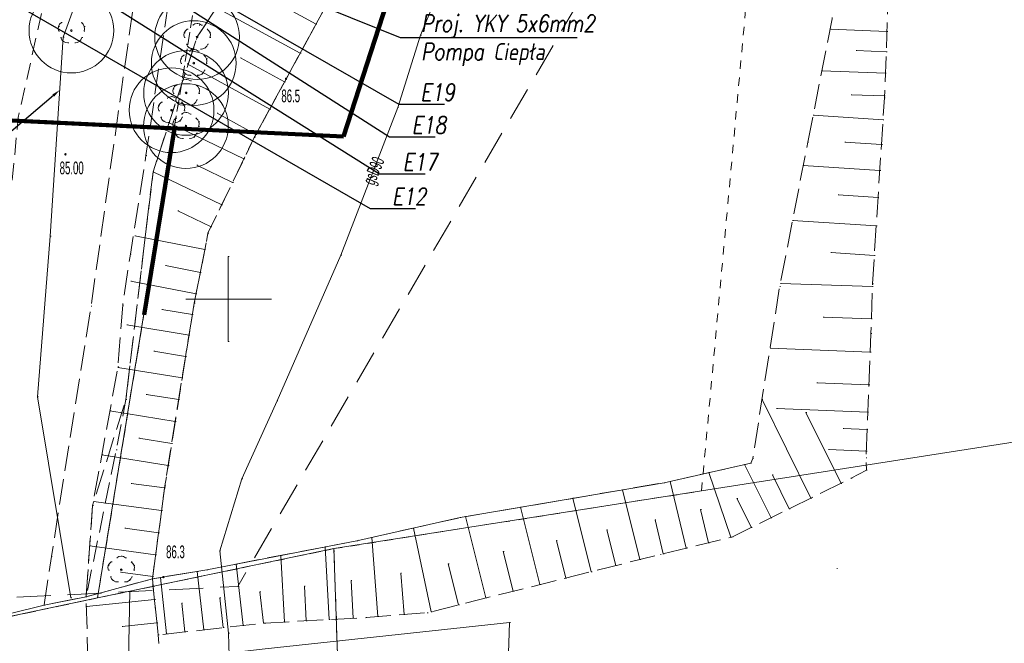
# Model space of a CAD drawing. Extents: x -198213 to 5540361, y 56395 to 5961443.
# Tile 40 of 76: x 5539588 to 5539646, y 5961280 to 5961316. Entities that reach past the tile are written whole.
import ezdxf
from ezdxf import colors
from ezdxf.entities.mleader import LeaderData, LeaderLine
from ezdxf.math import Vec2, Vec3

# ---------------------------------------------------------------- set-up
doc = ezdxf.new("R2010")
doc.units = 0
doc.header["$MEASUREMENT"] = 0
for name, pattern in [('L_0_03', [1, 0.5, -0.5]), ('L_0_04', [1.5, 1, -0.5]), ('L_0_05', [1.75, 1.25, -0.5]), ('L_0_06', [2, 1.5, -0.5]), ('L_0_0C', [3, 2, -1]), ('Long Dashed', [2400, 1200, -1200])]:
    doc.linetypes.add(name, pattern=pattern)
for name, color, linetype, lineweight in [('$ IE_OPISY', 7, 'Continuous', 25), ('000_Inne__niezydentyfikowane__Nr_Pióra__7', 8, 'Continuous', 13), ('0_Nr_Pióra__7', 8, 'Continuous', 13), ('217_kontur_klasyfikacyjny_Nr_Pióra__3', 8, 'Continuous', 18), ('218_kontur_uzytku_gruntowego_Nr_Pióra__3', 8, 'Continuous', 18), ('219_dzialka_ewidencyjna_Nr_Pióra__96', 8, 'Continuous', 13), ('ARCH MAPA RUSINOWO_Nr_Pióra__60', 8, 'Continuous', 211), ('Arch opisy_Nr_Pióra__80', 8, 'Continuous', 211), ('Arch zieleń_Nr_Pióra__4', 8, 'Continuous', 9), ('chodnik_Nr_Pióra__7', 8, 'Continuous', 13), ('drzewo_lisciaste_Nr_Pióra__7', 8, 'Continuous', 13), ('inny_obiekt_zagospodarowania_terenu_Nr_Pióra__7', 8, 'Continuous', 13), ('ogrodzenie_trwale_Nr_Pióra__7', 8, 'Continuous', 13), ('pikieta_naturalna_Atr2_Nr_Pióra__7', 8, 'Continuous', 13), ('pikieta_naturalna_Nr_Pióra__7', 8, 'Continuous', 13), ('plac_sportowy_Nr_Pióra__7', 8, 'Continuous', 13), ('przewod_elektroenergetyczny_podziemny_Nr_Pióra__7', 8, 'Continuous', 13), ('przewod_gazowy_Atr1_Nr_Pióra__7', 8, 'Continuous', 13), ('przewod_gazowy_Nr_Pióra__7', 8, 'Continuous', 13), ('przewod_wodociagowy_Nr_Pióra__7', 8, 'Continuous', 13), ('skarpa_nieumocniona_Nr_Pióra__7', 8, 'Continuous', 13), ('skarpa_Nr_Pióra__7', 8, 'Continuous', 13), ('Wstawianie_ramki_sekcyjnej_z_opisem_Nr_Pióra__7', 8, 'Continuous', 13), ('Zakres_Nr_Pióra__7', 8, 'Continuous', 13)]:
    doc.layers.add(name, color=color, linetype=linetype, lineweight=lineweight)
doc.styles.add('1. Elektrobau_02.2024', font='romans.shx', dxfattribs={"width": 0.8, "oblique": 10})
doc.styles.add('GENERATED_STYLE_8', font='ARIALN.TTF')
doc.linetypes.add('L_0_15_SHX', pattern='A,0,[2,Rusinowo PAB zagospodarowanie 30.08.20251.Shx,S=7.5,R=0,X=0,Y=0],-7.5,0', length=7.5)

msp = doc.modelspace()

# ---------------------------------------------------------------- linework, layer by layer
at = {"layer": '000_Inne__niezydentyfikowane__Nr_Pióra__7', "linetype": 'Continuous', "flags": 128}
for points in [[(5539605.18, 5961316.22), (5539602.68, 5961317.58)], [(5539604.24, 5961314.51), (5539599.07, 5961317.32)], [(5539638.86, 5961315.79), (5539635.51, 5961315.92)], [(5539638.82, 5961314.59), (5539637.04, 5961314.66)], [(5539603.32, 5961312.81), (5539600.71, 5961314.22)], [(5539602.45, 5961311.21), (5539597.57, 5961313.87)], [(5539638.77, 5961313.32), (5539635.02, 5961313.46)], [(5539638.71, 5961311.98), (5539636.74, 5961312.05)], [(5539601.63, 5961309.71), (5539599.34, 5961310.96)], [(5539638.63, 5961310.58), (5539634.51, 5961310.84)], [(5539600.92, 5961308.27), (5539596.5, 5961310.4)], [(5539638.54, 5961309.12), (5539636.38, 5961309.26)], [(5539600.25, 5961306.88), (5539598.15, 5961307.9)], [(5539638.44, 5961307.59), (5539633.92, 5961307.88)], [(5539599.61, 5961305.55), (5539595.56, 5961307.5)], [(5539638.34, 5961305.99), (5539635.98, 5961306.14)], [(5539598.98, 5961304.25), (5539597.02, 5961305.2)], [(5539638.23, 5961304.32), (5539633.29, 5961304.64)], [(5539598.61, 5961302.92), (5539594.48, 5961303.73)], [(5539638.12, 5961302.57), (5539635.54, 5961302.74)], [(5539598.35, 5961301.57), (5539596.29, 5961301.97)], [(5539598.1, 5961300.3), (5539594.24, 5961301.06)], [(5539638, 5961300.74), (5539632.57, 5961300.92)], [(5539597.88, 5961299.09), (5539596.07, 5961299.39)], [(5539637.94, 5961298.83), (5539635.1, 5961298.93)], [(5539597.68, 5961297.86), (5539594.01, 5961298.47)], [(5539597.48, 5961296.61), (5539595.61, 5961296.92)], [(5539637.87, 5961296.87), (5539631.96, 5961297.09)], [(5539597.27, 5961295.35), (5539593.48, 5961295.95)], [(5539637.79, 5961294.93), (5539634.73, 5961295.05)], [(5539597.07, 5961294.07), (5539595.16, 5961294.37)], [(5539634.37, 5961288.24), (5539631.49, 5961294.08)], [(5539596.87, 5961292.78), (5539593.01, 5961293.4)], [(5539637.73, 5961293.33), (5539632.35, 5961293.53)], [(5539636.15, 5961289.12), (5539634.08, 5961293.3)], [(5539637.69, 5961292.3), (5539636.27, 5961292.35)], [(5539596.66, 5961291.48), (5539594.72, 5961291.79)], [(5539596.45, 5961290.18), (5539592.54, 5961290.8)], [(5539637.65, 5961291.03), (5539635.41, 5961291.12)], [(5539632.02, 5961287.08), (5539630.46, 5961290.23)], [(5539629.65, 5961285.94), (5539628.36, 5961289.76)], [(5539633.09, 5961287.61), (5539632.1, 5961289.63)], [(5539596.24, 5961288.86), (5539594.26, 5961289.12)], [(5539627.01, 5961285.3), (5539626.06, 5961289.24)], [(5539624.28, 5961284.63), (5539623.25, 5961288.74)], [(5539596.06, 5961287.52), (5539592.04, 5961288.06)], [(5539621.41, 5961283.91), (5539620.32, 5961288.24)], [(5539630.86, 5961286.51), (5539630.01, 5961288.23)], [(5539618.38, 5961283.15), (5539617.24, 5961287.71)], [(5539628.34, 5961285.62), (5539627.86, 5961287.58)], [(5539615.2, 5961282.36), (5539614, 5961287.16)], [(5539625.66, 5961284.97), (5539625.18, 5961286.98)], [(5539595.89, 5961286.2), (5539593.9, 5961286.47)], [(5539611.97, 5961281.55), (5539610.92, 5961286.48)], [(5539622.86, 5961284.27), (5539622.33, 5961286.38)], [(5539608.83, 5961281.26), (5539608.46, 5961285.93)], [(5539619.91, 5961283.53), (5539619.36, 5961285.76)], [(5539595.71, 5961284.91), (5539591.82, 5961285.43)], [(5539605.95, 5961281.08), (5539605.72, 5961285.38)], [(5539616.81, 5961282.76), (5539616.22, 5961285.1)], [(5539603.31, 5961280.94), (5539603.09, 5961284.87)], [(5539595.54, 5961283.62), (5539593.63, 5961283.88)], [(5539598.56, 5961280.48), (5539598.17, 5961283.93)], [(5539600.87, 5961280.74), (5539600.47, 5961284.36)], [(5539610.37, 5961281.38), (5539610.17, 5961283.83)], [(5539613.59, 5961281.95), (5539612.98, 5961284.38)], [(5539596.36, 5961280.24), (5539595.99, 5961283.57)], [(5539607.36, 5961281.16), (5539607.24, 5961283.4)], [(5539602.07, 5961280.87), (5539601.86, 5961282.73)], [(5539604.6, 5961281.01), (5539604.49, 5961283.06)], [(5539595.65, 5961282.27), (5539591.63, 5961281.86)], [(5539599.7, 5961280.61), (5539599.5, 5961282.37)], [(5539597.44, 5961280.36), (5539597.25, 5961282.05)], [(5539595.79, 5961280.89), (5539593.73, 5961280.68)]]:
    msp.add_lwpolyline(points, dxfattribs=at)
at = {"layer": '0_Nr_Pióra__7', "linetype": 'Continuous'}
for p, q in [((5539589.98, 5961316.088), (5539590.03, 5961316.088)), ((5539589.991, 5961315.811), (5539590.041, 5961315.811)), ((5539590.152, 5961316.306), (5539590.202, 5961316.306)), ((5539590.74, 5961315.84), (5539590.79, 5961315.84)), ((5539591.328, 5961316.306), (5539591.378, 5961316.306)), ((5539591.489, 5961315.811), (5539591.539, 5961315.811)), ((5539591.5, 5961316.088), (5539591.55, 5961316.088)), ((5539597.572, 5961315.926), (5539597.622, 5961315.926)), ((5539597.899, 5961316.163), (5539597.949, 5961316.163)), ((5539598.16, 5961316.26), (5539598.21, 5961316.26)), ((5539598.27, 5961316.16), (5539598.32, 5961316.16)), ((5539598.421, 5961316.163), (5539598.471, 5961316.163)), ((5539598.748, 5961315.926), (5539598.798, 5961315.926)), ((5539605.18, 5961316.22), (5539605.23, 5961316.22)), ((5539635.51, 5961315.92), (5539635.56, 5961315.92)), ((5539638.86, 5961315.79), (5539638.91, 5961315.79)), ((5539590.116, 5961315.425), (5539590.166, 5961315.425)), ((5539590.26, 5961315.44), (5539590.31, 5961315.44)), ((5539590.27, 5961315.192), (5539590.32, 5961315.192)), ((5539591.21, 5961315.192), (5539591.26, 5961315.192)), ((5539591.364, 5961315.425), (5539591.414, 5961315.425)), ((5539597.4, 5961315.708), (5539597.45, 5961315.708)), ((5539597.411, 5961315.431), (5539597.461, 5961315.431)), ((5539598.16, 5961315.46), (5539598.21, 5961315.46)), ((5539598.909, 5961315.431), (5539598.959, 5961315.431)), ((5539598.92, 5961315.708), (5539598.97, 5961315.708)), ((5539611.34, 5961315.57), (5539611.39, 5961315.57)), ((5539590.539, 5961315.117), (5539590.589, 5961315.117)), ((5539590.941, 5961315.117), (5539590.991, 5961315.117)), ((5539597.536, 5961315.045), (5539597.586, 5961315.045)), ((5539597.69, 5961314.812), (5539597.74, 5961314.812)), ((5539597.699, 5961314.623), (5539597.749, 5961314.623)), ((5539597.83, 5961314.74), (5539597.88, 5961314.74)), ((5539597.959, 5961314.737), (5539598.009, 5961314.737)), ((5539597.96, 5961314.72), (5539598.01, 5961314.72)), ((5539598.221, 5961314.623), (5539598.271, 5961314.623)), ((5539598.361, 5961314.737), (5539598.411, 5961314.737)), ((5539598.63, 5961314.812), (5539598.68, 5961314.812)), ((5539598.784, 5961315.045), (5539598.834, 5961315.045)), ((5539637.04, 5961314.66), (5539637.09, 5961314.66)), ((5539597.2, 5961314.168), (5539597.25, 5961314.168)), ((5539597.372, 5961314.386), (5539597.422, 5961314.386)), ((5539598.548, 5961314.386), (5539598.598, 5961314.386)), ((5539598.72, 5961314.168), (5539598.77, 5961314.168)), ((5539600.71, 5961314.22), (5539600.76, 5961314.22)), ((5539604.24, 5961314.51), (5539604.29, 5961314.51)), ((5539638.82, 5961314.59), (5539638.87, 5961314.59)), ((5539597.211, 5961313.891), (5539597.261, 5961313.891)), ((5539597.336, 5961313.505), (5539597.386, 5961313.505)), ((5539597.57, 5961313.87), (5539597.62, 5961313.87)), ((5539597.96, 5961313.92), (5539598.01, 5961313.92)), ((5539598.584, 5961313.505), (5539598.634, 5961313.505)), ((5539598.709, 5961313.891), (5539598.759, 5961313.891)), ((5539635.02, 5961313.46), (5539635.07, 5961313.46)), ((5539597.49, 5961313.272), (5539597.54, 5961313.272)), ((5539597.51, 5961312.96), (5539597.56, 5961312.96)), ((5539597.759, 5961313.197), (5539597.809, 5961313.197)), ((5539598.161, 5961313.197), (5539598.211, 5961313.197)), ((5539598.43, 5961313.272), (5539598.48, 5961313.272)), ((5539603.41, 5961312.99), (5539603.46, 5961312.99)), ((5539638.77, 5961313.32), (5539638.82, 5961313.32)), ((5539596.75, 5961312.408), (5539596.8, 5961312.408)), ((5539596.922, 5961312.626), (5539596.972, 5961312.626)), ((5539597.249, 5961312.863), (5539597.299, 5961312.863)), ((5539597.771, 5961312.863), (5539597.821, 5961312.863)), ((5539598.098, 5961312.626), (5539598.148, 5961312.626)), ((5539598.27, 5961312.408), (5539598.32, 5961312.408)), ((5539603.32, 5961312.81), (5539603.37, 5961312.81)), ((5539596.389, 5961311.843), (5539596.439, 5961311.843)), ((5539596.65, 5961311.94), (5539596.7, 5961311.94)), ((5539596.761, 5961312.131), (5539596.811, 5961312.131)), ((5539596.886, 5961311.745), (5539596.936, 5961311.745)), ((5539596.911, 5961311.843), (5539596.961, 5961311.843)), ((5539597.51, 5961312.16), (5539597.56, 5961312.16)), ((5539598.134, 5961311.745), (5539598.184, 5961311.745)), ((5539598.259, 5961312.131), (5539598.309, 5961312.131)), ((5539636.74, 5961312.05), (5539636.79, 5961312.05)), ((5539638.71, 5961311.98), (5539638.76, 5961311.98)), ((5539638.71, 5961311.86), (5539638.76, 5961311.86)), ((5539595.89, 5961311.388), (5539595.94, 5961311.388)), ((5539596.062, 5961311.606), (5539596.112, 5961311.606)), ((5539596.65, 5961311.14), (5539596.7, 5961311.14)), ((5539597.04, 5961311.512), (5539597.09, 5961311.512)), ((5539597.238, 5961311.606), (5539597.288, 5961311.606)), ((5539597.309, 5961311.437), (5539597.359, 5961311.437)), ((5539597.41, 5961311.388), (5539597.46, 5961311.388)), ((5539597.711, 5961311.437), (5539597.761, 5961311.437)), ((5539597.98, 5961311.512), (5539598.03, 5961311.512)), ((5539602.45, 5961311.21), (5539602.5, 5961311.21)), ((5539610, 5961311.3), (5539610.05, 5961311.3)), ((5539595.901, 5961311.111), (5539595.951, 5961311.111)), ((5539596.026, 5961310.725), (5539596.076, 5961310.725)), ((5539596.912, 5961310.666), (5539596.962, 5961310.666)), ((5539597.239, 5961310.903), (5539597.289, 5961310.903)), ((5539597.274, 5961310.725), (5539597.324, 5961310.725)), ((5539597.399, 5961311.111), (5539597.449, 5961311.111)), ((5539597.5, 5961311), (5539597.55, 5961311)), ((5539597.761, 5961310.903), (5539597.811, 5961310.903)), ((5539598.088, 5961310.666), (5539598.138, 5961310.666)), ((5539599.34, 5961310.96), (5539599.39, 5961310.96)), ((5539634.51, 5961310.84), (5539634.56, 5961310.84)), ((5539638.63, 5961310.58), (5539638.68, 5961310.58)), ((5539596.18, 5961310.492), (5539596.23, 5961310.492)), ((5539596.449, 5961310.417), (5539596.499, 5961310.417)), ((5539596.5, 5961310.4), (5539596.55, 5961310.4)), ((5539596.74, 5961310.448), (5539596.79, 5961310.448)), ((5539596.751, 5961310.171), (5539596.801, 5961310.171)), ((5539596.851, 5961310.417), (5539596.901, 5961310.417)), ((5539597.12, 5961310.492), (5539597.17, 5961310.492)), ((5539597.5, 5961310.2), (5539597.55, 5961310.2)), ((5539598.249, 5961310.171), (5539598.299, 5961310.171)), ((5539598.26, 5961310.448), (5539598.31, 5961310.448)), ((5539596.876, 5961309.785), (5539596.926, 5961309.785)), ((5539597.03, 5961309.552), (5539597.08, 5961309.552)), ((5539597.299, 5961309.477), (5539597.349, 5961309.477)), ((5539597.701, 5961309.477), (5539597.751, 5961309.477)), ((5539597.97, 5961309.552), (5539598.02, 5961309.552)), ((5539598.124, 5961309.785), (5539598.174, 5961309.785)), ((5539601.53, 5961309.53), (5539601.58, 5961309.53)), ((5539601.63, 5961309.71), (5539601.68, 5961309.71)), ((5539634.19, 5961309.25), (5539634.24, 5961309.25)), ((5539636.38, 5961309.26), (5539636.43, 5961309.26)), ((5539638.54, 5961309.12), (5539638.59, 5961309.12)), ((5539590.39, 5961308.54), (5539590.44, 5961308.54)), ((5539595.14, 5961308.47), (5539595.19, 5961308.47)), ((5539600.92, 5961308.27), (5539600.97, 5961308.27)), ((5539598.15, 5961307.9), (5539598.2, 5961307.9)), ((5539633.92, 5961307.88), (5539633.97, 5961307.88)), ((5539595.56, 5961307.5), (5539595.61, 5961307.5)), ((5539595.56, 5961307.5), (5539595.61, 5961307.5)), ((5539638.44, 5961307.59), (5539638.49, 5961307.59)), ((5539600.25, 5961306.88), (5539600.3, 5961306.88)), ((5539635.98, 5961306.14), (5539636.03, 5961306.14)), ((5539638.34, 5961305.99), (5539638.39, 5961305.99)), ((5539599.61, 5961305.55), (5539599.66, 5961305.55)), ((5539597.02, 5961305.2), (5539597.07, 5961305.2)), ((5539598.98, 5961304.25), (5539599.03, 5961304.25)), ((5539633.29, 5961304.64), (5539633.34, 5961304.64)), ((5539638.23, 5961304.32), (5539638.28, 5961304.32)), ((5539589.49, 5961303.7), (5539589.54, 5961303.7)), ((5539594.48, 5961303.73), (5539594.53, 5961303.73)), ((5539598.8, 5961303.88), (5539598.85, 5961303.88)), ((5539594.22, 5961302.65), (5539594.27, 5961302.65)), ((5539598.61, 5961302.92), (5539598.66, 5961302.92)), ((5539600, 5961302.5), (5539600.05, 5961302.5)), ((5539606.64, 5961302.59), (5539606.69, 5961302.59)), ((5539635.54, 5961302.74), (5539635.59, 5961302.74)), ((5539638.12, 5961302.57), (5539638.17, 5961302.57)), ((5539596.29, 5961301.97), (5539596.34, 5961301.97)), ((5539598.35, 5961301.57), (5539598.4, 5961301.57)), ((5539594.24, 5961301.06), (5539594.29, 5961301.06)), ((5539632.53, 5961300.73), (5539632.58, 5961300.73)), ((5539632.57, 5961300.92), (5539632.62, 5961300.92)), ((5539638, 5961300.74), (5539638.05, 5961300.74)), ((5539638.01, 5961300.89), (5539638.06, 5961300.89)), ((5539598.1, 5961300.3), (5539598.15, 5961300.3)), ((5539591.9, 5961299.58), (5539591.95, 5961299.58)), ((5539593.77, 5961299.63), (5539593.82, 5961299.63)), ((5539597.5, 5961300), (5539597.55, 5961300)), ((5539597.99, 5961299.75), (5539598.04, 5961299.75)), ((5539600, 5961300), (5539600.05, 5961300)), ((5539602.5, 5961300), (5539602.55, 5961300)), ((5539596.07, 5961299.39), (5539596.12, 5961299.39)), ((5539597.88, 5961299.09), (5539597.93, 5961299.09)), ((5539635.1, 5961298.93), (5539635.15, 5961298.93)), ((5539594.01, 5961298.47), (5539594.06, 5961298.47)), ((5539637.94, 5961298.83), (5539637.99, 5961298.83)), ((5539597.68, 5961297.86), (5539597.73, 5961297.86)), ((5539637.91, 5961297.96), (5539637.96, 5961297.96)), ((5539600, 5961297.5), (5539600.05, 5961297.5)), ((5539595.61, 5961296.92), (5539595.66, 5961296.92)), ((5539597.48, 5961296.61), (5539597.53, 5961296.61)), ((5539631.96, 5961297.09), (5539632.01, 5961297.09)), ((5539637.87, 5961296.87), (5539637.92, 5961296.87)), ((5539597.47, 5961296.58), (5539597.52, 5961296.58)), ((5539593.48, 5961295.95), (5539593.53, 5961295.95)), ((5539593.49, 5961296), (5539593.54, 5961296)), ((5539597.27, 5961295.35), (5539597.32, 5961295.35)), ((5539634.73, 5961295.05), (5539634.78, 5961295.05)), ((5539637.79, 5961294.93), (5539637.84, 5961294.93)), ((5539595.16, 5961294.37), (5539595.21, 5961294.37)), ((5539588.75, 5961294.23), (5539588.8, 5961294.23)), ((5539593.952, 5961294.062), (5539594.002, 5961294.062)), ((5539597.07, 5961294.07), (5539597.12, 5961294.07)), ((5539602.88, 5961293.99), (5539602.93, 5961293.99)), ((5539631.49, 5961294.08), (5539631.54, 5961294.08)), ((5539593.01, 5961293.4), (5539593.06, 5961293.4)), ((5539632.35, 5961293.53), (5539632.4, 5961293.53)), ((5539634.08, 5961293.3), (5539634.13, 5961293.3)), ((5539637.73, 5961293.33), (5539637.78, 5961293.33)), ((5539596.87, 5961292.78), (5539596.92, 5961292.78)), ((5539636.27, 5961292.35), (5539636.32, 5961292.35)), ((5539637.69, 5961292.3), (5539637.74, 5961292.3)), ((5539594.72, 5961291.79), (5539594.77, 5961291.79)), ((5539596.66, 5961291.48), (5539596.71, 5961291.48)), ((5539592.54, 5961290.8), (5539592.59, 5961290.8)), ((5539593.391, 5961291.106), (5539593.441, 5961291.106)), ((5539635.41, 5961291.12), (5539635.46, 5961291.12)), ((5539637.65, 5961291.03), (5539637.7, 5961291.03)), ((5539630.46, 5961290.23), (5539630.51, 5961290.23)), ((5539630.82, 5961290.31), (5539630.87, 5961290.31)), ((5539630.94, 5961290.58), (5539630.99, 5961290.58)), ((5539637.63, 5961290.62), (5539637.68, 5961290.62)), ((5539596.45, 5961290.18), (5539596.5, 5961290.18)), ((5539628.36, 5961289.76), (5539628.41, 5961289.76)), ((5539632.1, 5961289.63), (5539632.15, 5961289.63)), ((5539637.65, 5961289.9), (5539637.7, 5961289.9)), ((5539594.26, 5961289.12), (5539594.31, 5961289.12)), ((5539600.8, 5961289.38), (5539600.85, 5961289.38)), ((5539625.71, 5961289.16), (5539625.76, 5961289.16)), ((5539626.06, 5961289.24), (5539626.11, 5961289.24)), ((5539636.15, 5961289.12), (5539636.2, 5961289.12)), ((5539636.75, 5961289.42), (5539636.8, 5961289.42)), ((5539596.24, 5961288.86), (5539596.29, 5961288.86)), ((5539596.26, 5961288.98), (5539596.31, 5961288.98)), ((5539623.25, 5961288.74), (5539623.3, 5961288.74)), ((5539592.04, 5961288.06), (5539592.09, 5961288.06)), ((5539620.32, 5961288.24), (5539620.37, 5961288.24)), ((5539630.01, 5961288.23), (5539630.06, 5961288.23)), ((5539634.37, 5961288.24), (5539634.42, 5961288.24)), ((5539591.99, 5961287.81), (5539592.04, 5961287.81)), ((5539596.06, 5961287.52), (5539596.11, 5961287.52)), ((5539617.24, 5961287.71), (5539617.29, 5961287.71)), ((5539627.86, 5961287.58), (5539627.91, 5961287.58)), ((5539633.09, 5961287.61), (5539633.14, 5961287.61)), ((5539613.67, 5961287.1), (5539613.72, 5961287.1)), ((5539614, 5961287.16), (5539614.05, 5961287.16)), ((5539625.18, 5961286.98), (5539625.23, 5961286.98)), ((5539632.02, 5961287.08), (5539632.07, 5961287.08)), ((5539593.9, 5961286.47), (5539593.95, 5961286.47)), ((5539595.89, 5961286.2), (5539595.94, 5961286.2)), ((5539610.92, 5961286.48), (5539610.97, 5961286.48)), ((5539622.33, 5961286.38), (5539622.38, 5961286.38)), ((5539630.86, 5961286.51), (5539630.91, 5961286.51)), ((5539607.59, 5961285.74), (5539607.64, 5961285.74)), ((5539608.46, 5961285.93), (5539608.51, 5961285.93)), ((5539619.36, 5961285.76), (5539619.41, 5961285.76)), ((5539628.34, 5961285.62), (5539628.39, 5961285.62)), ((5539629.65, 5961285.94), (5539629.7, 5961285.94)), ((5539629.74, 5961285.96), (5539629.79, 5961285.96)), ((5539591.82, 5961285.43), (5539591.87, 5961285.43)), ((5539599.49, 5961285.15), (5539599.54, 5961285.15)), ((5539605.72, 5961285.38), (5539605.77, 5961285.38)), ((5539616.22, 5961285.1), (5539616.27, 5961285.1)), ((5539627.01, 5961285.3), (5539627.06, 5961285.3)), ((5539589.56, 5961284.8), (5539589.61, 5961284.8)), ((5539593.092, 5961284.496), (5539593.142, 5961284.496)), ((5539593.419, 5961284.733), (5539593.469, 5961284.733)), ((5539593.68, 5961284.83), (5539593.73, 5961284.83)), ((5539593.941, 5961284.733), (5539593.991, 5961284.733)), ((5539594.268, 5961284.496), (5539594.318, 5961284.496)), ((5539595.71, 5961284.91), (5539595.76, 5961284.91)), ((5539603.09, 5961284.87), (5539603.14, 5961284.87)), ((5539624.28, 5961284.63), (5539624.33, 5961284.63)), ((5539625.49, 5961284.93), (5539625.54, 5961284.93)), ((5539625.66, 5961284.97), (5539625.71, 5961284.97)), ((5539592.92, 5961284.278), (5539592.97, 5961284.278)), ((5539592.931, 5961284.001), (5539592.981, 5961284.001)), ((5539593.63, 5961283.88), (5539593.68, 5961283.88)), ((5539593.68, 5961284.03), (5539593.73, 5961284.03)), ((5539594.429, 5961284.001), (5539594.479, 5961284.001)), ((5539594.44, 5961284.278), (5539594.49, 5961284.278)), ((5539598.17, 5961283.93), (5539598.22, 5961283.93)), ((5539598.74, 5961284.03), (5539598.79, 5961284.03)), ((5539600.47, 5961284.36), (5539600.52, 5961284.36)), ((5539610.17, 5961283.83), (5539610.22, 5961283.83)), ((5539612.98, 5961284.38), (5539613.03, 5961284.38)), ((5539621.41, 5961283.91), (5539621.46, 5961283.91)), ((5539622.86, 5961284.27), (5539622.91, 5961284.27)), ((5539635.9, 5961284.1), (5539635.95, 5961284.1)), ((5539593.056, 5961283.615), (5539593.106, 5961283.615)), ((5539593.21, 5961283.382), (5539593.26, 5961283.382)), ((5539593.479, 5961283.307), (5539593.529, 5961283.307)), ((5539593.881, 5961283.307), (5539593.931, 5961283.307)), ((5539594.15, 5961283.382), (5539594.2, 5961283.382)), ((5539594.304, 5961283.615), (5539594.354, 5961283.615)), ((5539595.52, 5961283.49), (5539595.57, 5961283.49)), ((5539595.54, 5961283.62), (5539595.59, 5961283.62)), ((5539595.99, 5961283.57), (5539596.04, 5961283.57)), ((5539596.17, 5961283.59), (5539596.22, 5961283.59)), ((5539607.24, 5961283.4), (5539607.29, 5961283.4)), ((5539619.91, 5961283.53), (5539619.96, 5961283.53)), ((5539600.56, 5961283.04), (5539600.61, 5961283.04)), ((5539601.86, 5961282.73), (5539601.91, 5961282.73)), ((5539604.49, 5961283.06), (5539604.54, 5961283.06)), ((5539616.81, 5961282.76), (5539616.86, 5961282.76)), ((5539618.38, 5961283.15), (5539618.43, 5961283.15)), ((5539590.71, 5961282.36), (5539590.76, 5961282.36)), ((5539591.61, 5961282.43), (5539591.66, 5961282.43)), ((5539595.65, 5961282.27), (5539595.7, 5961282.27)), ((5539599.5, 5961282.37), (5539599.55, 5961282.37)), ((5539615.2, 5961282.36), (5539615.25, 5961282.36)), ((5539589.13, 5961281.94), (5539589.18, 5961281.94)), ((5539591.63, 5961281.86), (5539591.68, 5961281.86)), ((5539597.25, 5961282.05), (5539597.3, 5961282.05)), ((5539611.97, 5961281.55), (5539612.02, 5961281.55)), ((5539613.59, 5961281.95), (5539613.64, 5961281.95)), ((5539603.31, 5961280.94), (5539603.36, 5961280.94)), ((5539604.6, 5961281.01), (5539604.65, 5961281.01)), ((5539605.95, 5961281.08), (5539606, 5961281.08)), ((5539607.36, 5961281.16), (5539607.41, 5961281.16)), ((5539608.13, 5961281.2), (5539608.18, 5961281.2)), ((5539608.83, 5961281.26), (5539608.88, 5961281.26)), ((5539610.37, 5961281.38), (5539610.42, 5961281.38)), ((5539611.74, 5961281.49), (5539611.79, 5961281.49)), ((5539593.73, 5961280.68), (5539593.78, 5961280.68)), ((5539595.79, 5961280.89), (5539595.84, 5961280.89)), ((5539597.44, 5961280.36), (5539597.49, 5961280.36)), ((5539598.56, 5961280.48), (5539598.61, 5961280.48)), ((5539599.7, 5961280.61), (5539599.75, 5961280.61)), ((5539600.87, 5961280.74), (5539600.92, 5961280.74)), ((5539602.07, 5961280.87), (5539602.12, 5961280.87)), ((5539602.16, 5961280.88), (5539602.21, 5961280.88)), ((5539616.59, 5961280.91), (5539616.64, 5961280.91)), ((5539595.86, 5961280.18), (5539595.91, 5961280.18)), ((5539596.36, 5961280.24), (5539596.41, 5961280.24)), ((5539600.01, 5961280.28), (5539600.06, 5961280.28))]:
    msp.add_line(p, q, dxfattribs=at)
at = {"layer": '217_kontur_klasyfikacyjny_Nr_Pióra__3', "linetype": 'L_0_03', "flags": 128}
for points in [[(5539627.92, 5961288.68), (5539634.87, 5961364.54)], [(5539599.34, 5961325.61), (5539596.81, 5961310.07)], [(5539596.81, 5961310.07), (5539592.28, 5961282.36)], [(5539606.23, 5961285.27), (5539627.92, 5961288.68)], [(5539594.19, 5961282.76), (5539606.23, 5961285.27)], [(5539592.28, 5961282.36), (5539594.19, 5961282.76)]]:
    msp.add_lwpolyline(points, dxfattribs=at)
at = {"layer": '218_kontur_uzytku_gruntowego_Nr_Pióra__3', "linetype": 'L_0_03', "flags": 128}
for points in [[(5539627.92, 5961288.68), (5539634.87, 5961364.54)], [(5539596.81, 5961310.07), (5539599.34, 5961325.61)], [(5539599.34, 5961325.61), (5539596.81, 5961310.07)], [(5539596.81, 5961310.07), (5539542.34, 5961312.72)], [(5539542.34, 5961312.72), (5539596.81, 5961310.07)], [(5539592.28, 5961282.36), (5539596.81, 5961310.07)], [(5539596.81, 5961310.07), (5539592.28, 5961282.36)], [(5539606.23, 5961285.27), (5539627.92, 5961288.68)], [(5539606.23, 5961285.27), (5539594.19, 5961282.76)], [(5539594.19, 5961282.76), (5539606.23, 5961285.27)], [(5539608.23, 5961227.09), (5539606.23, 5961285.27)], [(5539594.19, 5961282.76), (5539592.28, 5961282.36)], [(5539592.28, 5961282.36), (5539594.19, 5961282.76)], [(5539592.28, 5961282.36), (5539539.23, 5961271.12)], [(5539539.23, 5961271.12), (5539592.28, 5961282.36)]]:
    msp.add_lwpolyline(points, dxfattribs=at)
at = {"layer": '219_dzialka_ewidencyjna_Nr_Pióra__96', "linetype": 'Continuous', "flags": 128}
for points in [[(5539542.34, 5961312.72), (5539596.81, 5961310.07)], [(5539592.28, 5961282.36), (5539596.81, 5961310.07)], [(5539627.92, 5961288.68), (5539698.93, 5961299.77)], [(5539606.23, 5961285.27), (5539627.92, 5961288.68)], [(5539594.19, 5961282.76), (5539606.23, 5961285.27)], [(5539606.23, 5961285.27), (5539608.23, 5961227.09)], [(5539594.19, 5961282.76), (5539592.28, 5961282.36)], [(5539594.19, 5961282.76), (5539592.6, 5961200.01)], [(5539539.23, 5961271.12), (5539592.28, 5961282.36)]]:
    msp.add_lwpolyline(points, dxfattribs=at)
at = {"layer": 'ARCH MAPA RUSINOWO_Nr_Pióra__60', "linetype": 'Continuous', "flags": 128}
msp.add_lwpolyline([(5539595.027, 5961299.069), (5539596.827, 5961310.069), (5539542.336, 5961312.72)], dxfattribs=at)
at = {"layer": 'Arch opisy_Nr_Pióra__80', "linetype": 'Long Dashed'}
for p in [(5539611.398, 5961323.861), (5539542.336, 5961312.72)]:
    msp.add_line(p, (5539606.798, 5961309.584), dxfattribs=at)
at = {"layer": 'Arch zieleń_Nr_Pióra__4', "linetype": 'Continuous'}
for centre in [(5539590.74, 5961315.84), (5539598.16, 5961315.46), (5539597.96, 5961313.92), (5539597.51, 5961312.16), (5539596.65, 5961311.14), (5539597.5, 5961310.2)]:
    msp.add_circle(centre, 2.5, dxfattribs=at)
at = {"layer": 'chodnik_Nr_Pióra__7', "linetype": 'L_0_06', "flags": 128}
msp.add_lwpolyline([(5539573.85, 5961350.515), (5539573.48, 5961350.53), (5539573.4, 5961348.41), (5539573.779, 5961348.407), (5539573.76, 5961348.04), (5539579.85, 5961347.77), (5539579.782, 5961345.734), (5539573.9, 5961345.78), (5539575.85, 5961335.03), (5539577.75, 5961324.47), (5539591.47, 5961324.05), (5539596.39, 5961323.97), (5539596.46, 5961321.44), (5539596.5, 5961317.73), (5539595.14, 5961308.47), (5539594.22, 5961302.65), (5539593.77, 5961299.63), (5539593.49, 5961296), (5539591.99, 5961287.81), (5539591.61, 5961282.43), (5539589.13, 5961281.94), (5539589.56, 5961284.8), (5539591.9, 5961299.58), (5539594.42, 5961317.48), (5539594.72, 5961320.57), (5539594.65, 5961322.11), (5539590.73, 5961322.16), (5539578.09, 5961322.67), (5539578.89, 5961318.3), (5539577.2, 5961318.26), (5539576.39, 5961321.74), (5539574.24, 5961333.51), (5539573.16, 5961338.51), (5539571.77, 5961345.69), (5539570.5, 5961345.62), (5539570.5, 5961351.67), (5539570.52, 5961352.22), (5539573.55, 5961351.9), (5539573.87, 5961350.93)], close=True, dxfattribs=at)
at = {"layer": 'drzewo_lisciaste_Nr_Pióra__7', "linetype": 'Continuous'}
for centre in [(5539590.74, 5961315.84), (5539598.16, 5961315.46), (5539597.96, 5961313.92), (5539597.51, 5961312.16), (5539596.65, 5961311.14), (5539597.5, 5961310.2), (5539593.68, 5961284.03)]:
    msp.add_circle(centre, 0.05, dxfattribs=at)
for centre, start, end in [((5539590.36, 5961315.964), 121.308, 202.548), ((5539591.12, 5961315.964), 337.452, 58.692), ((5539597.78, 5961315.584), 121.308, 202.548), ((5539598.16, 5961315.86), 49.272, 130.728), ((5539598.54, 5961315.584), 337.452, 58.692), ((5539590.505, 5961315.516), 193.221, 274.871), ((5539590.975, 5961315.516), 265.129, 346.779), ((5539597.925, 5961315.136), 193.221, 274.871), ((5539597.96, 5961314.32), 49.272, 130.728), ((5539598.395, 5961315.136), 265.129, 346.779), ((5539597.58, 5961314.044), 121.308, 202.548), ((5539598.34, 5961314.044), 337.452, 58.692), ((5539597.725, 5961313.596), 193.221, 274.871), ((5539598.195, 5961313.596), 265.129, 346.779), ((5539597.51, 5961312.56), 49.272, 130.728), ((5539597.13, 5961312.284), 121.308, 202.548), ((5539597.89, 5961312.284), 337.452, 58.692), ((5539596.65, 5961311.54), 49.272, 130.728), ((5539597.275, 5961311.836), 193.221, 274.871), ((5539597.745, 5961311.836), 265.129, 346.779), ((5539596.27, 5961311.264), 121.308, 202.548), ((5539597.03, 5961311.264), 337.452, 58.692), ((5539596.415, 5961310.816), 193.221, 274.871), ((5539597.12, 5961310.324), 121.308, 202.548), ((5539596.885, 5961310.816), 265.129, 346.779), ((5539597.5, 5961310.6), 49.272, 130.728), ((5539597.88, 5961310.324), 337.452, 58.692), ((5539597.265, 5961309.876), 193.221, 274.871), ((5539597.735, 5961309.876), 265.129, 346.779), ((5539593.3, 5961284.154), 121.308, 202.548), ((5539593.68, 5961284.43), 49.272, 130.728), ((5539594.06, 5961284.154), 337.452, 58.692), ((5539593.445, 5961283.706), 193.221, 274.871), ((5539593.915, 5961283.706), 265.129, 346.779)]:
    msp.add_arc(centre, 0.4, start, end, dxfattribs=at)
at = {"layer": 'inny_obiekt_zagospodarowania_terenu_Nr_Pióra__7', "linetype": 'L_0_03', "flags": 128}
msp.add_lwpolyline([(5539601.53, 5961309.53), (5539605.4, 5961316.63), (5539608.69, 5961322.78), (5539609.779, 5961325.121)], dxfattribs=at)
at = {"layer": 'ogrodzenie_trwale_Nr_Pióra__7', "linetype": 'Continuous', "flags": 128}
msp.add_lwpolyline([(5539538.19, 5961269.97), (5539543.69, 5961271.2), (5539558.75, 5961274.84), (5539587.14, 5961281.45), (5539589.13, 5961281.94), (5539591.61, 5961282.43), (5539595.52, 5961283.49), (5539598.74, 5961284.03), (5539607.59, 5961285.74), (5539613.67, 5961287.1), (5539625.71, 5961289.16), (5539630.82, 5961290.31), (5539630.94, 5961290.58)], dxfattribs=at)
at = {"layer": 'ogrodzenie_trwale_Nr_Pióra__7', "linetype": 'L_0_15_SHX', "flags": 128}
msp.add_lwpolyline([(5539538.19, 5961269.97), (5539543.69, 5961271.2), (5539558.75, 5961274.84), (5539587.14, 5961281.45), (5539589.13, 5961281.94), (5539591.61, 5961282.43), (5539595.52, 5961283.49), (5539598.74, 5961284.03), (5539607.59, 5961285.74), (5539613.67, 5961287.1), (5539625.71, 5961289.16), (5539630.82, 5961290.31), (5539630.94, 5961290.58)], dxfattribs=at)
at = {"layer": 'pikieta_naturalna_Nr_Pióra__7', "linetype": 'Continuous'}
for centre in [(5539597.83, 5961314.74), (5539603.41, 5961312.99), (5539590.39, 5961308.54), (5539596.17, 5961283.59)]:
    msp.add_circle(centre, 0.045, dxfattribs=at)
at = {"layer": 'plac_sportowy_Nr_Pióra__7', "linetype": 'L_0_04', "flags": 128}
msp.add_lwpolyline([(5539547.69, 5961311.76), (5539547.85, 5961313.02), (5539548.08, 5961317.05), (5539548.19, 5961318.69), (5539553.96, 5961318.57), (5539566.63, 5961318.35), (5539577.2, 5961318.26), (5539578.89, 5961318.3), (5539589.29, 5961318.26), (5539587.6, 5961310.7), (5539586.41, 5961297.98), (5539585.4, 5961283.36), (5539561.05, 5961283.75), (5539545.65, 5961284.02), (5539546.4, 5961294.88), (5539546.9, 5961301.69), (5539547.46, 5961306.59)], close=True, dxfattribs=at)
at = {"layer": 'przewod_elektroenergetyczny_podziemny_Nr_Pióra__7', "linetype": 'Continuous', "flags": 128}
msp.add_lwpolyline([(5539570.99, 5961351.55), (5539569.42, 5961351.65), (5539571.88, 5961321.69), (5539572.64, 5961320.61), (5539591.67, 5961319.34), (5539590.26, 5961315.44), (5539589.49, 5961303.7), (5539588.75, 5961294.23), (5539590.71, 5961282.36)], dxfattribs=at)
at = {"layer": 'przewod_gazowy_Nr_Pióra__7', "linetype": 'Continuous', "flags": 128}
msp.add_lwpolyline([(5539617.02, 5961366.51), (5539616.75, 5961352.18), (5539616.46, 5961345.05), (5539616.15, 5961339.78), (5539615.08, 5961332.97), (5539614.03, 5961324.36), (5539612.95, 5961319.45), (5539611.34, 5961315.57), (5539610, 5961311.3), (5539606.64, 5961302.59), (5539602.88, 5961293.99), (5539600.8, 5961289.38), (5539599.49, 5961285.15), (5539600.01, 5961280.28), (5539600.18, 5961274.27), (5539600.25, 5961266.4), (5539600.19, 5961256.71), (5539600.12, 5961251.91)], dxfattribs=at)
at = {"layer": 'przewod_wodociagowy_Nr_Pióra__7', "linetype": 'Continuous', "flags": 128}
msp.add_lwpolyline([(5539523.52, 5961364.08), (5539529.06, 5961363.67), (5539537.48, 5961362.65), (5539542.79, 5961362), (5539541.4, 5961352.89), (5539540.33, 5961338.95), (5539539.17, 5961326.33), (5539538.66, 5961318.45), (5539538.17, 5961311.01), (5539537.08, 5961296.32), (5539536.47, 5961285.85), (5539535.85, 5961268.98), (5539549.29, 5961271.29), (5539573.3, 5961275.34), (5539588.62, 5961277.8), (5539602.17, 5961279.36), (5539616.59, 5961280.91), (5539615.83, 5961257.35), (5539615.32, 5961242.06)], dxfattribs=at)
at = {"layer": 'skarpa_nieumocniona_Nr_Pióra__7', "linetype": 'L_0_06', "flags": 128}
for points in [[(5539634.19, 5961309.25), (5539635.63, 5961316.54), (5539635.88, 5961324.68), (5539636.31, 5961334.52), (5539636.57, 5961340.31), (5539637.52, 5961348.62), (5539638.1, 5961353.52), (5539639.27, 5961362.61), (5539639.6, 5961351.95), (5539639.71, 5961343.11), (5539639.57, 5961331.99), (5539639.05, 5961320.68), (5539638.71, 5961311.86), (5539638.01, 5961300.89), (5539637.91, 5961297.96), (5539637.63, 5961290.62), (5539637.65, 5961289.9), (5539636.75, 5961289.42), (5539629.74, 5961285.96), (5539625.49, 5961284.93), (5539611.74, 5961281.49), (5539608.13, 5961281.2), (5539602.16, 5961280.88), (5539595.86, 5961280.18), (5539595.52, 5961283.49), (5539598.74, 5961284.03), (5539607.59, 5961285.74), (5539613.67, 5961287.1), (5539625.71, 5961289.16), (5539630.82, 5961290.31), (5539630.94, 5961290.58), (5539632.53, 5961300.73)], [(5539634.19, 5961309.25), (5539635.63, 5961316.54), (5539635.88, 5961324.68), (5539636.31, 5961334.52), (5539636.57, 5961340.31), (5539637.52, 5961348.62), (5539638.1, 5961353.52), (5539639.27, 5961362.61), (5539639.6, 5961351.95), (5539639.71, 5961343.11), (5539639.57, 5961331.99), (5539639.05, 5961320.68), (5539638.71, 5961311.86), (5539638.01, 5961300.89), (5539637.91, 5961297.96), (5539637.63, 5961290.62), (5539637.65, 5961289.9), (5539636.75, 5961289.42), (5539629.74, 5961285.96), (5539625.49, 5961284.93), (5539611.74, 5961281.49), (5539608.13, 5961281.2), (5539602.16, 5961280.88), (5539595.86, 5961280.18), (5539595.52, 5961283.49), (5539598.74, 5961284.03), (5539607.59, 5961285.74), (5539613.67, 5961287.1), (5539625.71, 5961289.16), (5539630.82, 5961290.31), (5539630.94, 5961290.58), (5539632.53, 5961300.73)], [(5539612.44, 5961216.99), (5539610.06, 5961218.31), (5539602.52, 5961222.69), (5539595.6, 5961226.77), (5539595.49, 5961231.6), (5539596.67, 5961250.62), (5539595.15, 5961268.63), (5539591.76, 5961277.11), (5539591.61, 5961282.43), (5539591.99, 5961287.81), (5539593.952, 5961294.062), (5539595.56, 5961307.5), (5539598.16, 5961315.46), (5539599.447, 5961317.425), (5539604.82, 5961325.84), (5539609.779, 5961325.121), (5539608.69, 5961322.78), (5539608.64, 5961322.68), (5539605.4, 5961316.63), (5539601.53, 5961309.53), (5539598.8, 5961303.88), (5539597.99, 5961299.75), (5539597.47, 5961296.58), (5539596.26, 5961288.98), (5539595.52, 5961283.49), (5539595.86, 5961280.18), (5539596.22, 5961275.12), (5539597.04, 5961266.24), (5539597.33, 5961260.29), (5539597.52, 5961250.45), (5539597.18, 5961244.27), (5539596.64, 5961232.31), (5539598.25, 5961228.38), (5539605.11, 5961224.61), (5539613.95, 5961219.95)]]:
    msp.add_lwpolyline(points, close=True, dxfattribs=at)
at = {"layer": 'skarpa_Nr_Pióra__7', "linetype": 'L_0_05', "flags": 128}
msp.add_lwpolyline([(5539609.779, 5961325.121), (5539608.69, 5961322.78), (5539608.64, 5961322.68), (5539605.4, 5961316.63), (5539603.41, 5961312.99), (5539601.53, 5961309.53), (5539600.92, 5961308.27), (5539598.8, 5961303.88), (5539597.99, 5961299.75), (5539597.47, 5961296.58), (5539596.66, 5961291.48), (5539596.26, 5961288.98), (5539595.52, 5961283.49), (5539591.61, 5961282.43), (5539593.391, 5961291.106), (5539593.952, 5961294.062), (5539595.56, 5961307.5), (5539598.16, 5961315.46), (5539599.447, 5961317.425), (5539604.9, 5961325.83)], close=True, dxfattribs=at)
at = {"layer": 'Wstawianie_ramki_sekcyjnej_z_opisem_Nr_Pióra__7', "linetype": 'Continuous', "flags": 128}
for points in [[(5539600, 5961297.5), (5539600, 5961302.5)], [(5539600, 5961297.5), (5539600, 5961302.5)], [(5539600, 5961297.5), (5539600, 5961302.5)], [(5539600, 5961297.5), (5539600, 5961302.5)], [(5539597.5, 5961300), (5539600, 5961300)], [(5539597.5, 5961300), (5539600, 5961300)], [(5539600, 5961300), (5539602.5, 5961300)], [(5539600, 5961300), (5539602.5, 5961300)]]:
    msp.add_lwpolyline(points, dxfattribs=at)
at = {"layer": 'Zakres_Nr_Pióra__7', "linetype": 'L_0_0C', "flags": 128}
msp.add_lwpolyline([(5539630.53, 5961390.3), (5539628.94, 5961331.74), (5539600.56, 5961283.04), (5539537.62, 5961279.94), (5539520.78, 5961299.6), (5539520.6, 5961305.18), (5539524.89, 5961364.28), (5539536.45, 5961379.17)], close=True, dxfattribs=at)

# ---------------------------------------------------------------- texts
at = {"layer": 'pikieta_naturalna_Atr2_Nr_Pióra__7', "linetype": 'Continuous', "char_height": 0.75, "attachment_point": 1, "style": 'GENERATED_STYLE_8'}
for s, insert in [('{\\W0.660000x;86.5}', (5539603.129, 5961312.358)), ('{\\W0.660000x;85.00}', (5539590.049, 5961308.108)), ('{\\W0.660000x;86.3}', (5539596.329, 5961285.458))]:
    msp.add_mtext(s, dxfattribs=dict(at, insert=insert))
at = {"layer": 'przewod_gazowy_Atr1_Nr_Pióra__7', "linetype": 'Continuous', "insert": (5539607.909, 5961306.956), "char_height": 0.75, "attachment_point": 1, "rotation": 67.3, "style": 'GENERATED_STYLE_8'}
msp.add_mtext('{\\W0.660000x;gsD90}', dxfattribs=at)

# ---------------------------------------------------------------- leaders
at = {"layer": '$ IE_OPISY'}
ml = msp.add_multileader_mtext('Standard', dxfattribs=at)
ml.set_content('{\\A1;Proj. YKY 5x6mm2}\\PPompa Ciepła', color=7, style='1. Elektrobau_02.2024')
ml.set_leader_properties(linetype='ByLayer', lineweight=-1)
ml.build(insert=Vec2(0, 0))
ml.multileader.update_dxf_attribs({"text_left_attachment_type": 6, "text_right_attachment_type": 6, "dogleg_length": 1.152, "arrow_head_size": 0.5})
ctx = ml.context
ctx.base_point, ctx.char_height, ctx.arrow_head_size, ctx.landing_gap_size, ctx.plane_origin = Vec3(5539611.289, 5961315.428), 1, 0.5, 0.09, Vec3(5539680.997, 5961299.573)
ctx.left_attachment, ctx.right_attachment = 6, 6
notes = []
notes.append((ctx, [(0, (1, 1, 0), (5539610.137, 5961315.428), (1, 0), 1.152, [(0, [(5539589.911, 5961323.6)], 0, [])])]))
ctx.mtext.insert, ctx.mtext.width, ctx.mtext.defined_height, ctx.mtext.flow_direction = Vec3(5539611.379, 5961316.762), 37.49114, 6.767, 5
ml = msp.add_multileader_mtext('Standard', dxfattribs=at)
ml.set_content('E12', color=7, style='1. Elektrobau_02.2024')
ml.set_leader_properties(linetype='ByLayer', lineweight=-1)
ml.build(insert=Vec2(0, 0))
ml.multileader.update_dxf_attribs({"text_left_attachment_type": 6, "text_right_attachment_type": 6, "dogleg_length": 1.152, "arrow_head_size": 0.5})
ctx = ml.context
ctx.base_point, ctx.char_height, ctx.arrow_head_size, ctx.landing_gap_size, ctx.plane_origin = Vec3(5539609.31, 5961305.347), 1, 0.5, 0.09, Vec3(5539574.85, 5961177.388)
ctx.left_attachment, ctx.right_attachment, ctx.text_align_type, ctx.attachment_type = 6, 6, 2, 2
notes.append((ctx, [(0, (1, 1, 0), (5539608.359, 5961305.347), (1, 0), 1.152, [(0, [(5539578.402, 5961322.609)], 0, [])])]))
ctx.mtext.insert, ctx.mtext.width, ctx.mtext.alignment, ctx.mtext.flow_direction = Vec3(5539611.687, 5961306.547), 1.43336, 3, 5
ml = msp.add_multileader_mtext('Standard', dxfattribs=at)
ml.set_content('E17', color=7, style='1. Elektrobau_02.2024')
ml.set_leader_properties(linetype='ByLayer', lineweight=-1)
ml.build(insert=Vec2(0, 0))
ml.multileader.update_dxf_attribs({"text_left_attachment_type": 6, "text_right_attachment_type": 6, "dogleg_length": 1.152, "arrow_head_size": 0.5})
ctx = ml.context
ctx.base_point, ctx.char_height, ctx.arrow_head_size, ctx.landing_gap_size, ctx.plane_origin = Vec3(5539609.954, 5961307.379), 1, 0.5, 0.09, Vec3(5539581.556, 5961177.133)
ctx.left_attachment, ctx.right_attachment, ctx.text_align_type, ctx.attachment_type = 6, 6, 2, 2
notes.append((ctx, [(0, (1, 1, 0), (5539608.927, 5961307.379), (1, 0), 1.152, [(0, [(5539585.108, 5961322.354)], 0, [])])]))
ctx.mtext.insert, ctx.mtext.width, ctx.mtext.alignment, ctx.mtext.flow_direction = Vec3(5539612.326, 5961308.579), 1.43336, 3, 5
ml = msp.add_multileader_mtext('Standard', dxfattribs=at)
ml.set_content('E18', color=7, style='1. Elektrobau_02.2024')
ml.set_leader_properties(linetype='ByLayer', lineweight=-1)
ml.build(insert=Vec2(0, 0))
ml.multileader.update_dxf_attribs({"text_left_attachment_type": 6, "text_right_attachment_type": 6, "dogleg_length": 1.152, "arrow_head_size": 0.5})
ctx = ml.context
ctx.base_point, ctx.char_height, ctx.arrow_head_size, ctx.landing_gap_size, ctx.plane_origin = Vec3(5539610.5, 5961309.562), 1, 0.5, 0.09, Vec3(5539588.044, 5961176.878)
ctx.left_attachment, ctx.right_attachment, ctx.text_align_type, ctx.attachment_type = 6, 6, 2, 2
notes.append((ctx, [(0, (1, 1, 0), (5539609.517, 5961309.562), (1, 0), 1.152, [(0, [(5539589.886, 5961322.128)], 0, [])])]))
ctx.mtext.insert, ctx.mtext.width, ctx.mtext.alignment, ctx.mtext.flow_direction = Vec3(5539612.853, 5961310.762), 1.43336, 3, 5
ml = msp.add_multileader_mtext('Standard', dxfattribs=at)
ml.set_content('E19', color=7, style='1. Elektrobau_02.2024')
ml.set_leader_properties(linetype='ByLayer', lineweight=-1)
ml.build(insert=Vec2(0, 0))
ml.multileader.update_dxf_attribs({"text_left_attachment_type": 6, "text_right_attachment_type": 6, "dogleg_length": 1.152, "arrow_head_size": 0.5})
ctx = ml.context
ctx.base_point, ctx.char_height, ctx.arrow_head_size, ctx.landing_gap_size, ctx.plane_origin = Vec3(5539610.989, 5961311.497), 1, 0.5, 0.09, Vec3(5539591.858, 5961171.409)
ctx.left_attachment, ctx.right_attachment, ctx.text_align_type, ctx.attachment_type = 6, 6, 2, 2
notes.append((ctx, [(0, (1, 1, 0), (5539610.061, 5961311.497), (1, 0), 1.152, [(0, [(5539591.61, 5961322.094)], 0, [])])]))
ctx.mtext.insert, ctx.mtext.width, ctx.mtext.alignment, ctx.mtext.flow_direction = Vec3(5539613.364, 5961312.697), 1.43336, 3, 5
ml = msp.add_multileader_mtext('Standard', dxfattribs=at)
ml.set_content('\\Q10;\\W0.8;\\A1;Istn. kable ENERGA do wymiany\\P(wg odrebnego oprac. WTP ENERGA)', color=7, style='1. Elektrobau_02.2024')
ml.set_leader_properties(linetype='ByLayer', lineweight=-1)
ml.build(insert=Vec2(0, 0))
ml.multileader.update_dxf_attribs({"text_left_attachment_type": 6, "text_right_attachment_type": 6, "dogleg_length": 1.152, "arrow_head_size": 0.5})
ctx = ml.context
ctx.base_point, ctx.char_height, ctx.arrow_head_size, ctx.landing_gap_size, ctx.plane_origin = Vec3(5539558.764, 5961305.881), 1, 0.5, 0.09, Vec3(5539655.216, 5961297.715)
ctx.left_attachment, ctx.right_attachment = 6, 6
notes.append((ctx, [(0, (1, 1, 0), (5539582.5, 5961305.881), (-1, 0), 1.152, [(0, [(5539590.056, 5961312.332)], 0, [])])]))
ctx.mtext.insert, ctx.mtext.width, ctx.mtext.defined_height, ctx.mtext.flow_direction = Vec3(5539558.854, 5961307.214), 37.49114, 6.767, 5
for ctx, leaders in notes:
    for number, flags, end, landing, length, lines in leaders:
        leader = LeaderData()
        leader.index, (leader.has_last_leader_line, leader.has_dogleg_vector, leader.attachment_direction) = number, flags
        leader.last_leader_point, leader.dogleg_vector, leader.dogleg_length = Vec3(end), Vec3(landing), length
        for number, points, colour, breaks in lines:
            line = LeaderLine()
            line.index, line.vertices, line.color, line.breaks = number, Vec3.list(points), colors.encode_raw_color(colour), breaks
            leader.lines.append(line)
        ctx.leaders.append(leader)

doc.saveas('drawing.dxf')
